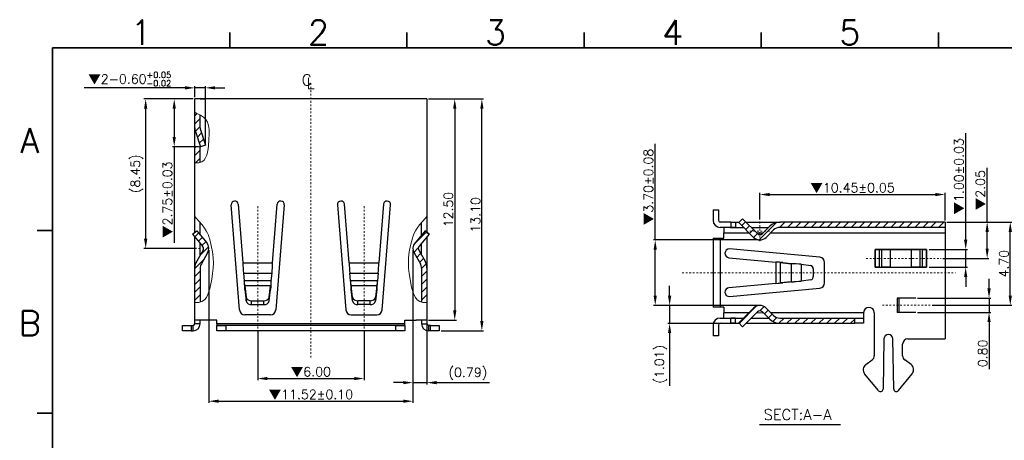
# Model space of a CAD drawing. Header units: millimetres. Extents: x -1657 to 8845, y -11980 to 3013.
# Tile 231 of 256: x 625 to 681, y 2118 to 2142. Entities that reach past the tile are written whole.
import ezdxf
from ezdxf.enums import TextEntityAlignment as Align

# ---------------------------------------------------------------- set-up
doc = ezdxf.new("R2010")
doc.units = ezdxf.units.MM
doc.linetypes.add('CENTER', pattern=[2, 1.25, -0.25, 0.25, -0.25])
doc.layers.add('51', color=6, linetype='CENTER')
doc.layers.add('FMT', color=7, linetype='Continuous', lineweight=35)
doc.layers.add('标注', color=3, linetype='Continuous', lineweight=9)
doc.styles.add('english', font='romans.shx', dxfattribs={"width": 0.75, "height": 2.5})
doc.styles.add('ROMANS', font='ROMANS.SHX')
doc.dimstyles.new('STANDARD$0', dxfattribs={"dimscale": 0.166667, "dimtxt": 2.5, "dimasz": 1.8, "dimexe": 0.5, "dimexo": 0.5, "dimgap": 1, "dimtad": 0, "dimzin": 0, "dimdsep": 46, "dimtxsty": 'ROMANS', "dimcen": 0, "dimclrd": 256, "dimclre": 256, "dimclrt": 4, "dimadec": 0, "dimazin": 0, "dimtfac": 0.7, "dimtofl": 0, "dimtmove": 0, "dimatfit": 3, "dimfxl": 0, "dimtolj": 1, "dimtzin": 0, "dimarcsym": 0})
pattern_1 = [(45, (961.4698, 2218.82674), (-0.2245064, 0.2245064), [])]

# ---------------------------------------------------------------- blocks, each defined once
blk = doc.blocks.new('*D4242')
at = {"color": 0, "linetype": 'Continuous', "lineweight": -3, "ltscale": 5}
for p, q in [((634.636, 2137.736), (628.932, 2137.736)), ((635.783, 2137.736), (635.186, 2137.736)), ((636.333, 2137.736), (636.883, 2137.736))]:
    blk.add_line(p, q, dxfattribs=at)
at = {"color": 0, "linetype": 'Continuous', "lineweight": -2, "ltscale": 5}
for p, q in [((635.186, 2137.207), (635.186, 2137.836)), ((635.783, 2134.595), (635.783, 2137.836))]:
    blk.add_line(p, q, dxfattribs=at)
at = {"color": 0, "linetype": 'Continuous', "ltscale": 5}
for points in [[(634.636, 2137.828), (634.636, 2137.644), (635.186, 2137.736)], [(636.333, 2137.828), (636.333, 2137.644), (635.783, 2137.736)]]:
    blk.add_solid(points, dxfattribs=at)
at = {"layer": 'Defpoints', "color": 0, "linetype": 'Continuous', "ltscale": 5}
for p in [(635.186, 2137.736), (635.186, 2137.107), (635.783, 2134.495)]:
    blk.add_point(p, dxfattribs=at)
at = {"color": 0, "linetype": 'Continuous', "lineweight": 20, "ltscale": 5, "insert": (631.509, 2138.23), "char_height": 0.52, "attachment_point": 5, "style": 'ROMANS'}
blk.add_mtext('\\A1;{\\fSimSun|b0|i0|c134|p6;▼}2-0.60{\\H0.338000;\\S+0.05^ -0.02;}', dxfattribs=at)
blk = doc.blocks.new('*D4218')
at = {"color": 0, "linetype": 'Continuous', "lineweight": -2, "ltscale": 5}
for p, q in [((667.085, 2130.303), (667.085, 2131.807)), ((667.635, 2131.707), (676.989, 2131.707)), ((677.539, 2130.249), (677.539, 2131.807))]:
    blk.add_line(p, q, dxfattribs=at)
at = {"color": 0, "linetype": 'Continuous', "ltscale": 5}
for points in [[(667.635, 2131.798), (667.635, 2131.615), (667.085, 2131.707)], [(676.989, 2131.798), (676.989, 2131.615), (677.539, 2131.707)]]:
    blk.add_solid(points, dxfattribs=at)
at = {"layer": 'Defpoints', "color": 0, "linetype": 'Continuous', "ltscale": 5}
for p in [(677.539, 2131.707), (667.085, 2130.203), (677.539, 2130.149)]:
    blk.add_point(p, dxfattribs=at)
at = {"color": 0, "linetype": 'Continuous', "lineweight": 20, "ltscale": 5, "insert": (672.312, 2132.067), "char_height": 0.52, "attachment_point": 5, "style": 'ROMANS'}
blk.add_mtext('\\A1;{\\fSimSun|b0|i0|c134|p6;▼}10.45%%p0.05', dxfattribs=at)
blk = doc.blocks.new('*D4219')
at = {"color": 0, "linetype": 'Continuous', "lineweight": -2, "ltscale": 5}
for p, q in [((661.988, 2125.989), (661.988, 2126.539)), ((666.985, 2125.439), (661.888, 2125.439)), ((661.988, 2125.439), (661.988, 2124.429)), ((664.929, 2124.429), (661.888, 2124.429)), ((661.988, 2123.879), (661.988, 2120.901))]:
    blk.add_line(p, q, dxfattribs=at)
at = {"color": 0, "linetype": 'Continuous', "ltscale": 5}
for points in [[(661.897, 2125.989), (662.08, 2125.989), (661.988, 2125.439)], [(661.897, 2123.879), (662.08, 2123.879), (661.988, 2124.429)]]:
    blk.add_solid(points, dxfattribs=at)
at = {"layer": 'Defpoints', "color": 0, "linetype": 'Continuous', "ltscale": 5}
for p in [(667.085, 2125.439), (661.988, 2124.429), (665.029, 2124.429)]:
    blk.add_point(p, dxfattribs=at)
at = {"color": 0, "linetype": 'Continuous', "lineweight": 20, "ltscale": 5, "insert": (661.492, 2122.115), "char_height": 0.52, "attachment_point": 5, "rotation": 90, "style": 'ROMANS'}
blk.add_mtext('\\A1;(1.01)', dxfattribs=at)
blk = doc.blocks.new('*D4220')
at = {"color": 0, "linetype": 'Continuous', "lineweight": -2, "ltscale": 5}
for p, q in [((661.175, 2129.139), (661.175, 2134.576)), ((666.985, 2129.139), (661.075, 2129.139)), ((661.175, 2125.989), (661.175, 2128.589)), ((666.985, 2125.439), (661.075, 2125.439))]:
    blk.add_line(p, q, dxfattribs=at)
at = {"color": 0, "linetype": 'Continuous', "ltscale": 5}
for points in [[(661.084, 2128.589), (661.267, 2128.589), (661.175, 2129.139)], [(661.084, 2125.989), (661.267, 2125.989), (661.175, 2125.439)]]:
    blk.add_solid(points, dxfattribs=at)
at = {"layer": 'Defpoints', "color": 0, "linetype": 'Continuous', "ltscale": 5}
for p in [(667.085, 2129.139), (661.175, 2125.439), (667.085, 2125.439)]:
    blk.add_point(p, dxfattribs=at)
at = {"color": 0, "linetype": 'Continuous', "lineweight": 20, "ltscale": 5, "insert": (660.815, 2132.133), "char_height": 0.52, "attachment_point": 5, "rotation": 90, "style": 'ROMANS'}
blk.add_mtext('\\A1;{\\fSimSun|b0|i0|c134|p6;▼}3.70%%p0.08', dxfattribs=at)
blk = doc.blocks.new('*D4223')
at = {"color": 0, "linetype": 'Continuous', "lineweight": -2, "ltscale": 5}
for p, q in [((677.639, 2130.149), (681.318, 2130.149)), ((681.218, 2125.999), (681.218, 2129.599)), ((676.802, 2125.449), (681.318, 2125.449))]:
    blk.add_line(p, q, dxfattribs=at)
at = {"color": 0, "linetype": 'Continuous', "ltscale": 5}
for points in [[(681.126, 2129.599), (681.31, 2129.599), (681.218, 2130.149)], [(681.126, 2125.999), (681.31, 2125.999), (681.218, 2125.449)]]:
    blk.add_solid(points, dxfattribs=at)
at = {"layer": 'Defpoints', "color": 0, "linetype": 'Continuous', "ltscale": 5}
for p in [(677.539, 2130.149), (681.218, 2130.149), (676.702, 2125.449)]:
    blk.add_point(p, dxfattribs=at)
at = {"color": 0, "linetype": 'Continuous', "lineweight": 20, "ltscale": 5, "insert": (680.858, 2127.799), "char_height": 0.52, "attachment_point": 5, "rotation": 90, "style": 'ROMANS'}
blk.add_mtext('\\A1;4.70', dxfattribs=at)
blk = doc.blocks.new('*D4210')
at = {"color": 0, "linetype": 'Continuous', "lineweight": -2, "ltscale": 5}
for p, q in [((680.02, 2126.399), (680.02, 2126.949)), ((675.985, 2125.849), (680.12, 2125.849)), ((680.02, 2125.849), (680.02, 2125.049)), ((675.985, 2125.049), (680.12, 2125.049)), ((680.02, 2124.499), (680.02, 2121.837))]:
    blk.add_line(p, q, dxfattribs=at)
at = {"color": 0, "linetype": 'Continuous', "ltscale": 5}
for points in [[(679.929, 2126.399), (680.112, 2126.399), (680.02, 2125.849)], [(679.929, 2124.499), (680.112, 2124.499), (680.02, 2125.049)]]:
    blk.add_solid(points, dxfattribs=at)
at = {"layer": 'Defpoints', "color": 0, "linetype": 'Continuous', "ltscale": 5}
for p in [(675.885, 2125.849), (675.885, 2125.049), (680.02, 2125.049)]:
    blk.add_point(p, dxfattribs=at)
at = {"color": 0, "linetype": 'Continuous', "lineweight": 20, "ltscale": 5, "insert": (679.66, 2122.729), "char_height": 0.52, "attachment_point": 5, "rotation": 90, "style": 'ROMANS'}
blk.add_mtext('\\A1;0.80', dxfattribs=at)
blk = doc.blocks.new('*D4224')
at = {"color": 0, "linetype": 'Continuous', "lineweight": -2, "ltscale": 5}
for p, q in [((679.914, 2130.149), (679.914, 2133.209)), ((677.639, 2130.149), (680.014, 2130.149)), ((679.914, 2128.649), (679.914, 2129.599)), ((677.415, 2128.099), (680.014, 2128.099))]:
    blk.add_line(p, q, dxfattribs=at)
at = {"color": 0, "linetype": 'Continuous', "ltscale": 5}
for points in [[(679.822, 2129.599), (680.005, 2129.599), (679.914, 2130.149)], [(679.822, 2128.649), (680.005, 2128.649), (679.914, 2128.099)]]:
    blk.add_solid(points, dxfattribs=at)
at = {"layer": 'Defpoints', "color": 0, "linetype": 'Continuous', "ltscale": 5}
for p in [(677.539, 2130.149), (679.914, 2130.149), (677.315, 2128.099)]:
    blk.add_point(p, dxfattribs=at)
at = {"color": 0, "linetype": 'Continuous', "lineweight": 20, "ltscale": 5, "insert": (679.554, 2131.954), "char_height": 0.52, "attachment_point": 5, "rotation": 90, "style": 'ROMANS'}
blk.add_mtext('\\A1;{\\fSimSun|b0|i0|c134|p6;▼}2.05', dxfattribs=at)
blk = doc.blocks.new('*D4211')
at = {"color": 0, "linetype": 'Continuous', "lineweight": -2, "ltscale": 5}
for p, q in [((678.701, 2129.149), (678.701, 2135.179)), ((676.634, 2128.599), (678.801, 2128.599)), ((678.701, 2127.599), (678.701, 2128.599)), ((676.634, 2127.599), (678.801, 2127.599)), ((678.701, 2127.049), (678.701, 2126.499))]:
    blk.add_line(p, q, dxfattribs=at)
at = {"color": 0, "linetype": 'Continuous', "ltscale": 5}
for points in [[(678.609, 2129.149), (678.792, 2129.149), (678.701, 2128.599)], [(678.609, 2127.049), (678.792, 2127.049), (678.701, 2127.599)]]:
    blk.add_solid(points, dxfattribs=at)
at = {"layer": 'Defpoints', "color": 0, "linetype": 'Continuous', "ltscale": 5}
for p in [(676.534, 2128.599), (676.534, 2127.599), (678.701, 2127.599)]:
    blk.add_point(p, dxfattribs=at)
at = {"color": 0, "linetype": 'Continuous', "lineweight": 20, "ltscale": 5, "insert": (678.341, 2132.736), "char_height": 0.52, "attachment_point": 5, "rotation": 90, "style": 'ROMANS'}
blk.add_mtext('\\A1;{\\fSimSun|b0|i0|c134|p6;▼}1.00%%p0.03', dxfattribs=at)
blk = doc.blocks.new('*D4233')
at = {"color": 0, "linetype": 'Continuous', "lineweight": -2, "ltscale": 5}
for p, q in [((638.736, 2124.041), (638.736, 2121.209)), ((644.736, 2124.041), (644.736, 2121.209)), ((639.286, 2121.309), (644.186, 2121.309))]:
    blk.add_line(p, q, dxfattribs=at)
at = {"color": 0, "linetype": 'Continuous', "ltscale": 5}
for points in [[(639.286, 2121.4), (639.286, 2121.217), (638.736, 2121.309)], [(644.186, 2121.4), (644.186, 2121.217), (644.736, 2121.309)]]:
    blk.add_solid(points, dxfattribs=at)
at = {"layer": 'Defpoints', "color": 0, "linetype": 'Continuous', "ltscale": 5}
for p in [(638.736, 2124.141), (644.736, 2124.141), (644.736, 2121.309)]:
    blk.add_point(p, dxfattribs=at)
at = {"color": 0, "linetype": 'Continuous', "lineweight": 20, "ltscale": 5, "insert": (641.736, 2121.669), "char_height": 0.52, "attachment_point": 5, "style": 'ROMANS'}
blk.add_mtext('\\A1;{\\fSimSun|b0|i0|c134|p6;▼}6.00', dxfattribs=at)
blk = doc.blocks.new('*D4234')
at = {"color": 0, "linetype": 'Continuous', "lineweight": -2, "ltscale": 5}
for p, q in [((635.086, 2137.107), (632.311, 2137.107)), ((632.411, 2129.206), (632.411, 2136.557)), ((635.285, 2128.656), (632.311, 2128.656))]:
    blk.add_line(p, q, dxfattribs=at)
at = {"color": 0, "linetype": 'Continuous', "ltscale": 5}
for points in [[(632.319, 2136.557), (632.502, 2136.557), (632.411, 2137.107)], [(632.319, 2129.206), (632.502, 2129.206), (632.411, 2128.656)]]:
    blk.add_solid(points, dxfattribs=at)
at = {"layer": 'Defpoints', "color": 0, "linetype": 'Continuous', "ltscale": 5}
for p in [(632.411, 2137.107), (635.186, 2137.107), (635.385, 2128.656)]:
    blk.add_point(p, dxfattribs=at)
at = {"color": 0, "linetype": 'Continuous', "lineweight": 20, "ltscale": 5, "insert": (631.915, 2132.881), "char_height": 0.52, "attachment_point": 5, "rotation": 90, "style": 'ROMANS'}
blk.add_mtext('\\A1;(8.45)', dxfattribs=at)
blk = doc.blocks.new('*D4235')
at = {"color": 0, "linetype": 'Continuous', "lineweight": -2, "ltscale": 5}
for p, q in [((648.386, 2137.107), (651.49, 2137.107)), ((651.39, 2124.557), (651.39, 2136.557)), ((649.086, 2124.007), (651.49, 2124.007))]:
    blk.add_line(p, q, dxfattribs=at)
at = {"color": 0, "linetype": 'Continuous', "ltscale": 5}
for points in [[(651.298, 2136.557), (651.481, 2136.557), (651.39, 2137.107)], [(651.298, 2124.557), (651.481, 2124.557), (651.39, 2124.007)]]:
    blk.add_solid(points, dxfattribs=at)
at = {"layer": 'Defpoints', "color": 0, "linetype": 'Continuous', "ltscale": 5}
for p in [(648.286, 2137.107), (651.39, 2137.107), (648.986, 2124.007)]:
    blk.add_point(p, dxfattribs=at)
at = {"color": 0, "linetype": 'Continuous', "lineweight": 20, "ltscale": 5, "insert": (651.03, 2130.557), "char_height": 0.52, "attachment_point": 5, "rotation": 90, "style": 'ROMANS'}
blk.add_mtext('\\A1;13.10', dxfattribs=at)
blk = doc.blocks.new('*D4236')
at = {"color": 0, "linetype": 'Continuous', "lineweight": -2, "ltscale": 5}
for p, q in [((648.386, 2137.107), (649.958, 2137.107)), ((649.858, 2136.557), (649.858, 2125.157)), ((648.386, 2124.607), (649.958, 2124.607))]:
    blk.add_line(p, q, dxfattribs=at)
at = {"color": 0, "linetype": 'Continuous', "ltscale": 5}
for points in [[(649.767, 2136.557), (649.95, 2136.557), (649.858, 2137.107)], [(649.767, 2125.157), (649.95, 2125.157), (649.858, 2124.607)]]:
    blk.add_solid(points, dxfattribs=at)
at = {"layer": 'Defpoints', "color": 0, "linetype": 'Continuous', "ltscale": 5}
for p in [(648.286, 2137.107), (648.286, 2124.607), (649.858, 2124.607)]:
    blk.add_point(p, dxfattribs=at)
at = {"color": 0, "linetype": 'Continuous', "lineweight": 20, "ltscale": 5, "insert": (649.498, 2130.857), "char_height": 0.52, "attachment_point": 5, "rotation": 90, "style": 'ROMANS'}
blk.add_mtext('\\A1;12.50', dxfattribs=at)
blk = doc.blocks.new('*D4237')
at = {"color": 0, "linetype": 'Continuous', "lineweight": -2, "ltscale": 5}
for p, q in [((647.498, 2128.556), (647.498, 2120.978)), ((648.286, 2124.507), (648.286, 2120.978)), ((646.948, 2121.078), (646.398, 2121.078)), ((647.498, 2121.078), (648.286, 2121.078)), ((648.836, 2121.078), (651.815, 2121.078))]:
    blk.add_line(p, q, dxfattribs=at)
at = {"color": 0, "linetype": 'Continuous', "ltscale": 5}
for points in [[(646.948, 2121.17), (646.948, 2120.987), (647.498, 2121.078)], [(648.836, 2121.17), (648.836, 2120.987), (648.286, 2121.078)]]:
    blk.add_solid(points, dxfattribs=at)
at = {"layer": 'Defpoints', "color": 0, "linetype": 'Continuous', "ltscale": 5}
for p in [(647.498, 2128.656), (648.286, 2124.607), (648.286, 2121.078)]:
    blk.add_point(p, dxfattribs=at)
at = {"color": 0, "linetype": 'Continuous', "lineweight": 20, "ltscale": 5, "insert": (650.601, 2121.575), "char_height": 0.52, "attachment_point": 5, "style": 'ROMANS'}
blk.add_mtext('\\A1;(0.79)', dxfattribs=at)
blk = doc.blocks.new('*D4215')
at = {"color": 0, "linetype": 'Continuous', "lineweight": -2, "ltscale": 5}
for p, q in [((635.975, 2128.555), (635.975, 2119.928)), ((647.498, 2128.556), (647.498, 2119.928)), ((636.525, 2120.028), (646.948, 2120.028))]:
    blk.add_line(p, q, dxfattribs=at)
at = {"color": 0, "linetype": 'Continuous', "ltscale": 5}
for points in [[(636.525, 2120.12), (636.525, 2119.937), (635.975, 2120.028)], [(646.948, 2120.12), (646.948, 2119.937), (647.498, 2120.028)]]:
    blk.add_solid(points, dxfattribs=at)
at = {"layer": 'Defpoints', "color": 0, "linetype": 'Continuous', "ltscale": 5}
for p in [(635.975, 2128.655), (647.498, 2128.656), (647.498, 2120.028)]:
    blk.add_point(p, dxfattribs=at)
at = {"color": 0, "linetype": 'Continuous', "lineweight": 20, "ltscale": 5, "insert": (641.736, 2120.388), "char_height": 0.52, "attachment_point": 5, "style": 'ROMANS'}
blk.add_mtext('\\A1;{\\fSimSun|b0|i0|c134|p6;▼}11.52%%p0.10', dxfattribs=at)
blk = doc.blocks.new('*D4216')
at = {"color": 0, "linetype": 'Continuous', "lineweight": -2, "ltscale": 5}
for p, q in [((635.086, 2137.107), (633.922, 2137.107)), ((634.022, 2136.557), (634.022, 2134.957)), ((635.396, 2134.407), (633.922, 2134.407)), ((634.022, 2134.407), (634.022, 2128.97))]:
    blk.add_line(p, q, dxfattribs=at)
at = {"color": 0, "linetype": 'Continuous', "ltscale": 5}
for points in [[(633.93, 2136.557), (634.113, 2136.557), (634.022, 2137.107)], [(633.93, 2134.957), (634.113, 2134.957), (634.022, 2134.407)]]:
    blk.add_solid(points, dxfattribs=at)
at = {"layer": 'Defpoints', "color": 0, "linetype": 'Continuous', "ltscale": 5}
for p in [(634.022, 2137.107), (635.186, 2137.107), (635.496, 2134.407)]:
    blk.add_point(p, dxfattribs=at)
at = {"color": 0, "linetype": 'Continuous', "lineweight": 20, "ltscale": 5, "insert": (633.662, 2131.414), "char_height": 0.52, "attachment_point": 5, "rotation": 90, "style": 'ROMANS'}
blk.add_mtext('\\A1;{\\fSimSun|b0|i0|c134|p6;▼}2.75%%p0.03', dxfattribs=at)

msp = doc.modelspace()

# ---------------------------------------------------------------- hatches: boundary and pattern name
at = {"layer": '标注', "lineweight": 13, "ltscale": 0.5}
h = msp.add_hatch(dxfattribs=at)
h.set_pattern_fill('ANSI31', color=4, scale=0.1, style=0)
h.set_pattern_definition([(45, (988.02515, 2200.27375), (-0.2245064, 0.2245064), [])])
edge = h.paths.add_edge_path()
edge.add_spline(control_points=[(635.4864, 2136.1967), (635.3915, 2136.2402), (635.2827, 2136.2807), (635.1864, 2136.3687)], knot_values=[1.5236397, 1.5236397, 1.5236397, 1.5236397, 2.0964703, 2.0964703, 2.0964703, 2.0964703], degree=3, periodic=0)
edge.add_line((635.1864, 2136.3687), (635.1864, 2135.4824))
edge.add_arc((635.6864, 2135.4824), 0.5, 180, 197.22344)
edge.add_line((635.2088, 2135.3343), (635.4964, 2134.4066))
edge.add_line((635.4964, 2134.4066), (635.783, 2134.4955))
edge.add_line((635.783, 2134.4955), (635.4954, 2135.4231))
edge.add_arc((635.6864, 2135.4824), 0.2, 180, 197.22343, ccw=False)
edge.add_line((635.4864, 2135.4824), (635.4864, 2136.1967))
edge = h.paths.add_edge_path()
edge.add_line((635.4864, 2134.4066), (635.1864, 2134.4066))
edge.add_line((635.1864, 2134.4066), (635.1864, 2133.4968))
edge.add_spline(control_points=[(635.1864, 2133.4968), (635.3045, 2133.4834), (635.4034, 2133.4912), (635.4864, 2133.5155)], knot_values=[6.6393882, 6.6393882, 6.6393882, 6.6393882, 6.9110021, 6.9110021, 6.9110021, 6.9110021], degree=3, periodic=0)
edge.add_line((635.4864, 2133.5155), (635.4864, 2134.4066))
h = msp.add_hatch(dxfattribs=at)
h.set_pattern_fill('ANSI31', color=4, scale=0.1, style=0)
h.set_pattern_definition(pattern_1)
h.paths.add_polyline_path([(677.5393, 2130.1495), (668.209, 2130.1495, 0.1989124), (667.6433, 2129.9152), (667.2262, 2129.4981, -0.4142136), (666.9434, 2129.4981), (666.1007, 2130.3408), (665.8885, 2130.1286), (666.7313, 2129.2859, 0.4142136), (667.4384, 2129.2859), (667.8555, 2129.703, -0.1989124), (668.209, 2129.8495), (677.5393, 2129.8495)])
h = msp.add_hatch(dxfattribs=at)
h.set_pattern_fill('ANSI31', color=4, scale=0.1, style=0)
h.set_pattern_definition([(45, (992.14605, 2200.26375), (-0.2245064, 0.2245064), [])])
h.paths.add_polyline_path([(635.1864, 2125.6145), (635.4864, 2125.6316), (635.4864, 2127.5422, -0.1316525), (635.5534, 2127.7922), (635.9077, 2128.4059, 0.3150876), (635.8576, 2128.977), (635.29, 2129.6533), (635.0602, 2129.4605), (635.6277, 2128.7841, -0.3152988), (635.6477, 2128.5556), (635.2936, 2127.9422, 0.1316526), (635.1864, 2127.5422)])
h = msp.add_hatch(dxfattribs=at)
h.set_pattern_fill('ANSI31', color=4, scale=0.1, style=0)
h.set_pattern_definition([(45, (1012.13206, 2200.26375), (-0.2245064, 0.2245064), [])])
h.paths.add_polyline_path([(648.4126, 2129.4605), (648.1828, 2129.6533), (647.6153, 2128.977, 0.3150876), (647.5651, 2128.4059), (647.9194, 2127.7922, -0.1316525), (647.9864, 2127.5422), (647.9864, 2125.6316), (648.2864, 2125.6145), (648.2864, 2127.5422, 0.1316526), (648.1792, 2127.9422), (647.8251, 2128.5556, -0.3152988), (647.8451, 2128.7841)])
h = msp.add_hatch(dxfattribs=at)
h.set_pattern_fill('ANSI31', color=4, scale=0.1, style=0)
h.set_pattern_definition(pattern_1)
h.paths.add_polyline_path([(672.4393, 2124.7295), (668.209, 2124.7295, -0.1989124), (667.8555, 2124.8759), (667.4384, 2125.293, 0.4142136), (666.7313, 2125.293), (665.8885, 2124.4503), (666.1007, 2124.2382), (666.9434, 2125.0809, -0.4142136), (667.2262, 2125.0809), (667.6433, 2124.6638, 0.1989124), (668.209, 2124.4295), (668.231, 2124.4295), (672.4393, 2124.4295)])

# ---------------------------------------------------------------- linework, layer by layer
at = {"color": 7, "linetype": 'Continuous', "lineweight": 30}
for p, q in [((635.1864, 2129.5764), (635.1864, 2137.1066)), ((635.1864, 2135.4824), (635.1864, 2137.1066)), ((635.4864, 2137.1066), (635.1864, 2137.1066)), ((635.7864, 2137.1066), (635.1864, 2137.1066)), ((635.4864, 2137.1066), (635.7864, 2137.1066)), ((647.6864, 2137.1066), (635.7864, 2137.1066)), ((648.2864, 2137.1066), (647.6864, 2137.1066)), ((648.2864, 2137.1066), (648.2864, 2129.5764)), ((635.4864, 2135.4824), (635.4864, 2136.1967)), ((635.2088, 2135.3343), (635.4964, 2134.4066)), ((635.4954, 2135.4231), (635.783, 2134.4955)), ((635.4864, 2133.5155), (635.4864, 2134.4389)), ((635.783, 2134.4955), (635.4964, 2134.4066)), ((637.715, 2125.1835), (637.2388, 2131.1257)), ((637.6376, 2131.1566), (637.8949, 2127.8383)), ((639.578, 2127.8383), (639.8352, 2131.1566)), ((640.234, 2131.1257), (639.7579, 2125.1835)), ((643.2388, 2131.1257), (643.715, 2125.1835)), ((643.8949, 2127.8383), (643.6376, 2131.1566)), ((645.8352, 2131.1566), (645.578, 2127.8383)), ((645.7579, 2125.1835), (646.234, 2131.1257)), ((664.4393, 2130.8495), (664.4393, 2130.2495)), ((664.4393, 2130.8495), (664.7393, 2130.8495)), ((664.7393, 2130.8495), (664.7393, 2130.2495)), ((635.4864, 2129.4193), (635.4864, 2130.1224)), ((647.9864, 2129.4193), (647.9864, 2130.1224)), ((665.4393, 2130.1495), (664.8393, 2130.1495)), ((665.4161, 2130.1495), (665.9094, 2130.1495)), ((665.4393, 2130.1495), (665.4393, 2129.8495)), ((665.4393, 2130.1495), (665.7161, 2130.1495)), ((665.7161, 2130.1495), (665.7161, 2129.8495)), ((665.8885, 2130.1286), (666.1007, 2130.3408)), ((666.7313, 2129.2859), (665.8885, 2130.1286)), ((666.9434, 2129.4981), (666.1007, 2130.3408)), ((666.292, 2130.1495), (668.231, 2130.1495)), ((677.5393, 2130.1495), (668.209, 2130.1495)), ((677.5393, 2130.1495), (677.5393, 2129.8495)), ((635.0602, 2129.4605), (635.29, 2129.6533)), ((635.0602, 2129.4605), (635.6277, 2128.7841)), ((635.29, 2129.6533), (635.8576, 2128.977)), ((648.1828, 2129.6533), (647.6153, 2128.977)), ((648.4126, 2129.4605), (647.8451, 2128.7841)), ((648.4126, 2129.4605), (648.1828, 2129.6533)), ((648.2864, 2129.5664), (648.4126, 2129.4605)), ((648.2864, 2129.5664), (648.4126, 2129.4605)), ((665.4393, 2129.8495), (664.8393, 2129.8495)), ((665.0393, 2129.8495), (665.0393, 2129.5495)), ((665.0393, 2129.2395), (665.0393, 2129.5495)), ((665.0393, 2129.5495), (666.4677, 2129.5495)), ((665.4161, 2129.8495), (666.1677, 2129.8495)), ((665.7161, 2129.8495), (665.4393, 2129.8495)), ((666.592, 2129.8495), (667.5777, 2129.8495)), ((666.892, 2129.5495), (667.2777, 2129.5495)), ((667.6433, 2129.9152), (667.2262, 2129.4981)), ((667.8555, 2129.703), (667.4384, 2129.2859)), ((667.7019, 2129.5495), (677.5393, 2129.5495)), ((677.5393, 2129.8495), (668.209, 2129.8495)), ((677.5393, 2129.8495), (677.5393, 2129.5495)), ((677.5393, 2129.5495), (677.5393, 2123.5495)), ((635.1864, 2124.6066), (635.1864, 2129.3201)), ((635.1864, 2127.5422), (635.1864, 2129.3101)), ((635.4864, 2128.2762), (635.4864, 2128.9525)), ((647.9864, 2128.2762), (647.9864, 2128.9525)), ((648.2864, 2129.3101), (648.2864, 2124.6066)), ((664.4393, 2129.2395), (664.4393, 2125.3395)), ((664.4393, 2129.2395), (664.8393, 2129.2395)), ((664.8393, 2129.2395), (664.8393, 2125.3395)), ((664.8393, 2129.2395), (665.0393, 2129.2395)), ((635.6477, 2128.5556), (635.2936, 2127.9422)), ((635.9075, 2128.4056), (635.5534, 2127.7922)), ((647.5653, 2128.4056), (647.9194, 2127.7922)), ((647.8251, 2128.5556), (648.1792, 2127.9422)), ((664.4393, 2128.7395), (664.4393, 2125.8395)), ((670.467, 2128.1647), (665.3624, 2128.6373)), ((673.59, 2128.5995), (673.59, 2127.5995)), ((676.4887, 2128.5995), (673.59, 2128.5995)), ((673.59, 2127.5995), (673.59, 2128.5995)), ((673.59, 2128.5995), (673.8198, 2128.5995)), ((673.8198, 2128.5995), (673.8198, 2127.5995)), ((673.8198, 2128.5995), (673.9696, 2128.5995)), ((673.9696, 2127.5995), (673.9696, 2128.5995)), ((673.9696, 2128.5995), (674.4292, 2128.5995)), ((674.4292, 2128.5995), (674.4292, 2127.5995)), ((674.4292, 2128.5995), (675.6494, 2128.5995)), ((675.6494, 2127.5995), (675.6494, 2128.5995)), ((675.6494, 2128.5995), (676.1091, 2128.5995)), ((676.1091, 2128.5995), (676.1091, 2127.5995)), ((676.2589, 2128.5995), (676.1091, 2128.5995)), ((676.2589, 2127.5995), (676.2589, 2128.5995)), ((676.2589, 2128.5995), (676.4887, 2128.5995)), ((676.4887, 2127.5995), (676.4887, 2128.5995)), ((676.4887, 2128.5995), (676.4887, 2127.5995)), ((637.8949, 2127.8383), (639.578, 2127.8383)), ((643.8949, 2127.8383), (645.578, 2127.8383)), ((665.3393, 2128.1373), (667.9849, 2127.8924)), ((667.9849, 2127.8924), (667.9849, 2126.6866)), ((668.2349, 2127.8638), (668.2349, 2126.7152)), ((668.2349, 2127.8638), (668.8483, 2127.7982)), ((668.3849, 2127.8638), (668.2349, 2127.8638)), ((668.3849, 2127.8638), (668.9983, 2127.7982)), ((668.8483, 2127.7982), (668.8483, 2126.7808)), ((668.9983, 2127.7982), (668.8483, 2127.7982)), ((669.4197, 2127.7654), (669.4197, 2126.8136)), ((669.4197, 2127.7654), (669.957, 2127.7004)), ((670.7393, 2126.713), (670.7393, 2127.866)), ((635.4864, 2127.5422), (635.4864, 2125.6316)), ((637.9308, 2127.2726), (639.5421, 2127.2726)), ((637.9308, 2127.2726), (637.9789, 2126.8335)), ((639.4939, 2126.8335), (639.5421, 2127.2726)), ((643.9308, 2127.2726), (645.5421, 2127.2726)), ((643.9789, 2126.8335), (643.9308, 2127.2726)), ((645.5421, 2127.2726), (645.4939, 2126.8335)), ((647.9864, 2127.5422), (647.9864, 2125.6316)), ((670.096, 2127.5013), (670.096, 2127.0777)), ((673.59, 2127.5995), (676.4887, 2127.5995)), ((673.8198, 2127.5995), (673.59, 2127.5995)), ((673.8198, 2127.5995), (673.9696, 2127.5995)), ((674.4292, 2127.5995), (673.9696, 2127.5995)), ((674.4292, 2127.5995), (675.6494, 2127.5995)), ((676.1091, 2127.5995), (675.6494, 2127.5995)), ((676.2589, 2127.5995), (676.1091, 2127.5995)), ((676.4887, 2127.5995), (676.2589, 2127.5995)), ((639.4939, 2126.8335), (637.9789, 2126.8335)), ((645.4939, 2126.8335), (643.9789, 2126.8335)), ((667.9849, 2126.6866), (665.3393, 2126.4416)), ((668.8483, 2126.7808), (668.2349, 2126.7152)), ((668.2349, 2126.7152), (668.3849, 2126.7152)), ((668.9983, 2126.7808), (668.3849, 2126.7152)), ((668.8483, 2126.7808), (668.9983, 2126.7808)), ((669.957, 2126.8785), (669.4197, 2126.8136)), ((638.0142, 2126.5507), (638.0852, 2125.9037)), ((639.4586, 2126.5507), (638.0142, 2126.5507)), ((638.0142, 2126.3386), (638.0142, 2126.5507)), ((638.0142, 2126.3386), (638.0852, 2125.6916)), ((639.3877, 2125.9037), (639.4586, 2126.5507)), ((639.3877, 2125.6916), (639.4586, 2126.3386)), ((639.4586, 2126.5507), (639.4586, 2126.3386)), ((644.0852, 2125.9037), (644.0142, 2126.5507)), ((645.4586, 2126.5507), (644.0142, 2126.5507)), ((644.0142, 2126.5507), (644.0142, 2126.3386)), ((644.0852, 2125.6916), (644.0142, 2126.3386)), ((645.4586, 2126.5507), (645.3877, 2125.9037)), ((645.4586, 2126.3386), (645.3877, 2125.6916)), ((645.4586, 2126.3386), (645.4586, 2126.5507)), ((665.3624, 2125.9416), (670.467, 2126.4143)), ((638.0852, 2125.6916), (638.0852, 2125.9037)), ((638.3843, 2125.708), (639.0886, 2125.708)), ((638.3843, 2125.4958), (638.3843, 2125.708)), ((638.3843, 2125.4958), (639.0886, 2125.4958)), ((639.0886, 2125.4958), (639.0886, 2125.708)), ((639.3877, 2125.6916), (639.3877, 2125.9037)), ((644.0852, 2125.6916), (644.0852, 2125.9037)), ((645.0886, 2125.708), (644.3843, 2125.708)), ((644.3843, 2125.4958), (644.3843, 2125.708)), ((645.0886, 2125.4958), (644.3843, 2125.4958)), ((645.0886, 2125.4958), (645.0886, 2125.708)), ((645.3877, 2125.6916), (645.3877, 2125.9037)), ((664.4393, 2125.8395), (664.4393, 2125.3395)), ((674.8393, 2125.8495), (674.8393, 2125.0495)), ((674.9282, 2125.8495), (674.8393, 2125.8495)), ((674.9282, 2125.8495), (674.9282, 2125.0495)), ((675.8848, 2125.8495), (674.9282, 2125.8495)), ((664.8393, 2125.3395), (664.4393, 2125.3395)), ((665.0393, 2125.3395), (664.8393, 2125.3395)), ((665.0393, 2125.3395), (665.0393, 2125.0295)), ((665.0393, 2124.7295), (665.0393, 2125.0295)), ((666.4677, 2125.0295), (665.0393, 2125.0295)), ((666.7313, 2125.293), (665.8885, 2124.4503)), ((666.9434, 2125.0809), (666.1007, 2124.2382)), ((667.6433, 2124.6638), (667.2262, 2125.0809)), ((667.8555, 2124.8759), (667.4384, 2125.293)), ((672.9393, 2125.0295), (667.7019, 2125.0295)), ((672.9393, 2125.0295), (672.9393, 2124.7295)), ((673.5393, 2125.0295), (673.5393, 2122.6012)), ((674.9282, 2125.0495), (674.8393, 2125.0495)), ((675.8848, 2125.0495), (674.9282, 2125.0495)), ((635.7864, 2124.6066), (635.1864, 2124.6066)), ((635.1864, 2124.4066), (635.1864, 2124.6066)), ((635.4864, 2124.4066), (635.1864, 2124.4066)), ((635.4864, 2124.4066), (635.4864, 2124.6066)), ((636.4364, 2124.6066), (635.7864, 2124.6066)), ((636.4364, 2124.4066), (636.4364, 2124.6066)), ((647.0364, 2124.4066), (636.4364, 2124.4066)), ((636.4364, 2124.4066), (636.4364, 2124.3066)), ((639.4588, 2124.9066), (638.0141, 2124.9066)), ((644.0141, 2124.9066), (645.4588, 2124.9066)), ((647.0364, 2124.6066), (647.6864, 2124.6066)), ((647.0364, 2124.4066), (647.0364, 2124.6066)), ((647.0364, 2124.3066), (647.0364, 2124.4066)), ((648.2864, 2124.6066), (647.6864, 2124.6066)), ((647.9864, 2124.6066), (647.9864, 2124.4066)), ((647.9864, 2124.4066), (648.2864, 2124.4066)), ((648.2864, 2124.6066), (648.2864, 2124.4066)), ((664.8393, 2124.7295), (665.4393, 2124.7295)), ((664.8393, 2124.4295), (665.4393, 2124.4295)), ((665.4161, 2124.7295), (666.1677, 2124.7295)), ((665.4161, 2124.4295), (665.9094, 2124.4295)), ((665.7161, 2124.7295), (665.4393, 2124.7295)), ((665.4393, 2124.4295), (665.4393, 2124.7295)), ((665.4393, 2124.4295), (665.4393, 2124.7295)), ((665.4393, 2124.7295), (665.7161, 2124.7295)), ((665.4393, 2124.4295), (665.7161, 2124.4295)), ((665.7161, 2124.4295), (665.4393, 2124.4295)), ((665.7161, 2124.4295), (665.7161, 2124.7295)), ((665.8885, 2124.4503), (666.1007, 2124.2382)), ((666.292, 2124.4295), (668.231, 2124.4295)), ((666.592, 2124.7295), (667.5777, 2124.7295)), ((668.209, 2124.7295), (672.4393, 2124.7295)), ((668.209, 2124.4295), (672.4393, 2124.4295)), ((672.4393, 2124.4295), (672.4393, 2124.7295)), ((672.4393, 2124.7295), (672.9393, 2124.7295)), ((672.9393, 2124.4295), (672.4393, 2124.4295)), ((672.9393, 2124.7295), (672.9393, 2124.4295)), ((634.4864, 2124.0066), (634.4864, 2124.3066)), ((634.4864, 2124.3066), (634.9864, 2124.3066)), ((634.9864, 2124.0066), (634.4864, 2124.0066)), ((634.9864, 2124.3066), (634.9864, 2124.0066)), ((634.9864, 2124.3066), (635.0864, 2124.3066)), ((634.9864, 2124.0066), (635.0864, 2124.0066)), ((635.0864, 2124.0066), (635.0864, 2124.3066)), ((647.0364, 2124.3066), (636.4364, 2124.3066)), ((636.4364, 2124.3066), (636.9364, 2124.3066)), ((636.4364, 2124.0066), (636.4364, 2124.3066)), ((636.9364, 2124.0066), (636.4364, 2124.0066)), ((636.9364, 2124.3066), (636.9364, 2124.0066)), ((646.5364, 2124.3066), (636.9364, 2124.3066)), ((646.5364, 2124.0066), (636.9364, 2124.0066)), ((646.5364, 2124.0066), (646.5364, 2124.3066)), ((646.5364, 2124.3066), (647.0364, 2124.3066)), ((647.0364, 2124.0066), (646.5364, 2124.0066)), ((647.0364, 2124.3066), (647.0364, 2124.0066)), ((648.3864, 2124.0066), (648.3864, 2124.3066)), ((648.4864, 2124.3066), (648.3864, 2124.3066)), ((648.4864, 2124.0066), (648.3864, 2124.0066)), ((648.4864, 2124.0066), (648.4864, 2124.3066)), ((648.4864, 2124.3066), (648.9864, 2124.3066)), ((648.9864, 2124.0066), (648.4864, 2124.0066)), ((648.9864, 2124.3066), (648.9864, 2124.0066)), ((664.4393, 2124.3295), (664.4393, 2123.7295)), ((664.7393, 2124.3295), (664.7393, 2123.7295)), ((664.7393, 2123.7295), (664.4393, 2123.7295)), ((674.0894, 2123.5539), (674.0393, 2120.7168)), ((674.6394, 2120.7168), (674.5893, 2123.5539)), ((675.4393, 2123.5495), (677.5393, 2123.5495)), ((675.1393, 2122.6012), (675.1393, 2123.2495)), ((673.0598, 2122.0966), (673.4171, 2122.3596)), ((675.6189, 2122.0966), (675.2615, 2122.3596)), ((673.7729, 2120.6249), (672.9942, 2121.5838)), ((674.9058, 2120.6249), (675.6844, 2121.5838))]:
    msp.add_line(p, q, dxfattribs=at)
at = {"color": 7, "linetype": 'Continuous', "lineweight": 15}
for p, q in [((635.1864, 2134.4066), (635.1864, 2135.4066)), ((635.1864, 2134.4066), (635.4864, 2134.4066)), ((635.1864, 2129.5664), (635.1864, 2130.0243)), ((648.2864, 2129.5664), (648.2864, 2130.0243)), ((635.1864, 2129.5664), (635.0602, 2129.4605)), ((635.1769, 2129.3214), (635.0602, 2129.4605)), ((648.2959, 2129.3214), (648.4126, 2129.4605)), ((648.2959, 2129.3214), (648.4126, 2129.4605)), ((648.2864, 2129.3101), (648.2959, 2129.3214)), ((648.2864, 2129.3101), (648.2959, 2129.3214)), ((648.2864, 2127.5422), (648.2864, 2129.3101)), ((664.4393, 2129.2395), (664.4393, 2128.7395)), ((666.892, 2125.0295), (667.2777, 2125.0295))]:
    msp.add_line(p, q, dxfattribs=at)
at = {"color": 7, "linetype": 'Continuous', "lineweight": 30, "flags": 128}
for points in [[(668.2349, 2127.8638), (668.1143, 2127.8781), (667.9849, 2127.8924)], [(668.3849, 2127.8638), (668.1919, 2127.8781), (667.9849, 2127.8924)], [(669.0986, 2127.7841), (669.055, 2127.79), (668.9983, 2127.7982)], [(638.0142, 2126.5507), (638.0054, 2126.6156), (637.9966, 2126.6921), (637.9877, 2126.7687), (637.9789, 2126.8335)], [(638.0142, 2126.3386), (638.0054, 2126.5008), (637.9966, 2126.6921)], [(639.4939, 2126.8335), (639.4851, 2126.7687), (639.4763, 2126.6921), (639.4674, 2126.6156), (639.4586, 2126.5507)], [(639.4763, 2126.6921), (639.4674, 2126.5008), (639.4586, 2126.3386)], [(644.0142, 2126.5507), (644.0054, 2126.6156), (643.9966, 2126.6921), (643.9877, 2126.7687), (643.9789, 2126.8335)], [(644.0142, 2126.3386), (644.0054, 2126.5008), (643.9966, 2126.6921)], [(645.4939, 2126.8335), (645.4851, 2126.7687), (645.4763, 2126.6921), (645.4674, 2126.6156), (645.4586, 2126.5507)], [(645.4763, 2126.6921), (645.4674, 2126.5008), (645.4586, 2126.3386)], [(667.9849, 2126.6866), (668.1143, 2126.7009), (668.2349, 2126.7152)], [(667.9849, 2126.6866), (668.1919, 2126.7009), (668.3849, 2126.7152)], [(668.9983, 2126.7808), (669.055, 2126.789), (669.0986, 2126.7949)]]:
    msp.add_lwpolyline(points, dxfattribs=at)
at = {"color": 7, "linetype": 'Continuous', "lineweight": 30}
for centre, radius, start, end in [((635.6864, 2135.4824), 0.5, 180, 197.22344), ((635.6864, 2135.4824), 0.2, 180, 197.22343), ((637.4382, 2131.1412), 0.2, 4.43267, 184.43267), ((640.0346, 2131.1412), 0.2, 355.56733, 175.56733), ((643.4382, 2131.1412), 0.2, 4.43267, 184.43267), ((646.0346, 2131.1412), 0.2, 355.56733, 175.56733), ((664.8393, 2130.2495), 0.4, 180, 270), ((664.8393, 2130.2495), 0.1, 180, 270), ((668.209, 2129.3495), 0.8, 90, 135), ((667.0848, 2129.6395), 0.2, 225, 315), ((668.209, 2129.3495), 0.5, 90, 135), ((635.4745, 2128.6556), 0.5, 330, 40), ((647.9983, 2128.6556), 0.5, 140, 210), ((667.0848, 2129.6395), 0.5, 225, 315), ((635.4745, 2128.6556), 0.2, 330, 40), ((647.9983, 2128.6556), 0.2, 140, 210), ((665.3624, 2128.3868), 0.2505, 90, 264.70992), ((635.9864, 2127.5422), 0.8, 150, 180), ((635.9864, 2127.5422), 0.5, 150, 180), ((664.8687, 2129.2672), 27.0116, 183.03226, 184.2346), ((612.6042, 2129.2672), 27.0116, 355.7654, 356.96774), ((670.8687, 2129.2672), 27.0116, 183.03226, 184.2346), ((618.6042, 2129.2672), 27.0116, 355.7654, 356.96774), ((647.4864, 2127.5422), 0.5, 0, 30), ((647.4864, 2127.5422), 0.8, 0, 30), ((663.9424, 2037.3571), 90.574, 86.53303, 86.895081), ((670.4393, 2127.866), 0.3, 0, 84.70992), ((669.9097, 2127.5193), 0.1872, 354.48112, 75.3791), ((663.9424, 2217.2218), 90.574, 273.104919, 273.46697), ((669.9097, 2127.0596), 0.1872, 284.6209, 5.51888), ((670.4393, 2126.713), 0.3, 275.29008, 0), ((665.3624, 2126.1921), 0.2505, 95.29008, 270), ((638.3508, 2125.9833), 0.2773, 196.66911, 276.92832), ((638.3508, 2125.7711), 0.2773, 196.66911, 276.92832), ((639.122, 2125.9833), 0.2773, 263.07168, 343.33089), ((639.122, 2125.7711), 0.2773, 263.07168, 343.33089), ((644.3508, 2125.9833), 0.2773, 196.66911, 276.92832), ((644.3508, 2125.7711), 0.2773, 196.66911, 276.92832), ((645.122, 2125.9833), 0.2773, 263.07168, 343.33089), ((645.122, 2125.7711), 0.2773, 263.07168, 343.33089), ((638.0141, 2125.2066), 0.3, 184.43267, 270), ((639.4588, 2125.2066), 0.3, 270, 355.56733), ((644.0141, 2125.2066), 0.3, 184.43267, 270), ((645.4588, 2125.2066), 0.3, 270, 355.56733), ((667.0848, 2124.9395), 0.5, 45, 135), ((667.0848, 2124.9395), 0.2, 45, 135), ((673.2393, 2125.0295), 0.3, 0, 180), ((635.0864, 2124.4066), 0.1, 270, 0), ((635.0864, 2124.4066), 0.4, 270, 0), ((648.3864, 2124.4066), 0.4, 180, 270), ((648.3864, 2124.4066), 0.1, 180, 270), ((664.8393, 2124.3295), 0.4, 90, 180), ((664.8393, 2124.3295), 0.1, 90, 180), ((668.209, 2125.2295), 0.8, 225, 270), ((668.209, 2125.2295), 0.5, 225, 270), ((674.3393, 2123.5495), 0.25, 1.01093, 178.98907), ((675.4393, 2123.2495), 0.3, 90, 180), ((673.2393, 2122.6012), 0.3, 306.34637, 0), ((675.4393, 2122.6012), 0.3, 180, 233.65363), ((673.2715, 2121.809), 0.3571, 126.34637, 219.0774), ((675.4072, 2121.809), 0.3571, 320.9226, 53.65363), ((673.8893, 2120.7195), 0.15, 219.0774, 358.98907), ((674.7893, 2120.7195), 0.15, 181.01093, 320.9226)]:
    msp.add_arc(centre, radius, start, end, dxfattribs=at)
at = {"layer": '51', "color": 1, "lineweight": 9, "ltscale": 0.03}
for p, q in [((641.7364, 2137.9977), (641.7364, 2122.4457)), ((638.7364, 2124.1413), (638.7364, 2131.0842)), ((644.7364, 2124.1413), (644.7364, 2131.0842)), ((635.3845, 2128.6556), (635.5645, 2128.6556)), ((635.4745, 2128.5656), (635.4745, 2128.7456))]:
    msp.add_line(p, q, dxfattribs=at)
at = {"layer": '51', "color": 1, "lineweight": 9, "ltscale": 0.02}
for p, q in [((667.0848, 2129.0764), (667.0848, 2130.2025)), ((666.5217, 2129.6395), (667.6479, 2129.6395))]:
    msp.add_line(p, q, dxfattribs=at)
at = {"layer": '51', "color": 1, "lineweight": 20, "ltscale": 0.03}
for p, q in [((673.0859, 2128.0995), (677.3148, 2128.0995)), ((662.6998, 2127.2895), (678.1349, 2127.2895)), ((674.0013, 2125.4495), (676.7016, 2125.4495))]:
    msp.add_line(p, q, dxfattribs=at)
at = {"layer": 'FMT'}
for p, q in [((637.1619, 2139.9927), (637.1619, 2140.865)), ((647.1617, 2139.9927), (647.1617, 2140.865)), ((657.1614, 2139.9927), (657.1614, 2140.865)), ((667.1611, 2139.9927), (667.1611, 2140.865)), ((677.1608, 2139.9927), (677.1608, 2140.865)), ((677.1608, 2139.9927), (677.1608, 2140.865)), ((627.1518, 2078.0615), (627.1518, 2139.9927)), ((628.5474, 2139.9927), (627.1518, 2139.9927)), ((627.1518, 2139.9927), (717.1701, 2139.9927)), ((627.1518, 2138.1498), (627.1518, 2139.022)), ((627.1518, 2129.6825), (626.2795, 2129.6825)), ((627.1518, 2119.3548), (626.2795, 2119.3548))]:
    msp.add_line(p, q, dxfattribs=at)
at = {"layer": '标注', "lineweight": 25, "ltscale": 0.5}
msp.add_line((667.0562, 2118.722), (671.6309, 2118.722), dxfattribs=at)
at = {"layer": '标注', "color": 2, "lineweight": 9, "ltscale": 0.5}
for points in [[(635.1864, 2136.3687), (635.29, 2136.274), (636.0342, 2136.0243), (636.0485, 2135.2403), (635.8409, 2133.4227), (635.1864, 2133.4968)], [(635.1864, 2130.4674), (635.8746, 2129.7072), (636.3334, 2128.142), (636.252, 2127.3581), (635.8409, 2125.5404), (635.1864, 2125.6145)], [(648.2864, 2130.4674), (647.5983, 2129.7072), (647.1395, 2128.142), (647.2208, 2127.3581), (647.632, 2125.5404), (648.2864, 2125.6145)]]:
    msp.add_open_spline(points, degree=3, knots=[1.5236397, 1.5236397, 1.5236397, 1.5236397, 2.1401829, 5.4052155, 6.9110021, 6.9110021, 6.9110021, 6.9110021], dxfattribs=at)

# ---------------------------------------------------------------- texts
at = {"color": 3, "linetype": 'Continuous', "lineweight": 9, "char_height": 0.627278, "attachment_point": 1}
for s, insert in [('{\\Fromans.shx|c0;C}', (641.2198, 2138.4936)), ('{\\Fromans.shx|c0;L}', (641.498, 2138.3066))]:
    msp.add_mtext(s, dxfattribs=dict(at, insert=insert))
at = {"color": 3, "linetype": 'Continuous', "lineweight": 25, "insert": (667.2967, 2119.5733), "char_height": 0.606369, "attachment_point": 1}
msp.add_mtext('{\\Fromans.shx|c0;SECT:A-A}', dxfattribs=at)
at = {"layer": 'FMT', "style": 'english'}
for s, p in [('1', (632.1621, 2140.1672)), ('2', (642.1618, 2140.1672)), ('3', (652.1615, 2140.1672)), ('4', (662.1612, 2140.1672)), ('5', (672.1609, 2140.1672))]:
    msp.add_text(s, height=1.3957, dxfattribs=at).set_placement(p, align=Align.CENTER)
for s, p in [('A', (625.8702, 2134.7591)), ('B', (625.8702, 2124.4314))]:
    msp.add_text(s, height=1.3957, dxfattribs=at).set_placement(p, align=Align.MIDDLE_CENTER)

# ---------------------------------------------------------------- dimensions: what is measured, and where the dimension line sits
at = {"color": 3, "linetype": 'Continuous', "lineweight": 20}
for base, p1, p2, text, override, picture, middle in [((635.1864, 2137.7359), (635.783, 2134.4955), (635.1864, 2137.1066), '{\\fSimSun|b0|i0|c134|p6;\\M+2A1BF}2-<>', {"dimscale": 1, "dimtxt": 0.52, "dimasz": 0.55, "dimexe": 0.1, "dimexo": 0.1, "dimgap": 0.1, "dimtad": 1, "dimrnd": 0.0005, "dimzin": 1, "dimcen": 0.09, "dimdle": 1, "dimclrd": 0, "dimclre": 0, "dimclrt": 0, "dimadec": 3, "dimazin": 2, "dimtol": 1, "dimlim": 0, "dimtp": 0.05, "dimtm": 0.02, "dimtfac": 0.65, "dimtofl": 1, "dimtzin": 8, "dimlwd": 65533}, '*D4242', (631.509, 2138.2303)), ((677.5393, 2131.7067), (667.0848, 2130.2025), (677.5393, 2130.1495), '{\\fSimSun|b0|i0|c134|p6;\\M+2A1BF}<>%%p0.05', {"dimscale": 1, "dimtxt": 0.52, "dimasz": 0.55, "dimexe": 0.1, "dimexo": 0.1, "dimgap": 0.1, "dimtad": 1, "dimrnd": 0.0005, "dimzin": 1, "dimcen": 0.09, "dimdle": 1, "dimclrd": 0, "dimclre": 0, "dimclrt": 0, "dimadec": 3, "dimazin": 2, "dimtfac": 1, "dimtofl": 1}, '*D4218', (672.3121, 2132.0667)), ((647.4983, 2120.0284), (635.9745, 2128.6545), (647.4983, 2128.6555), '{\\fSimSun|b0|i0|c134|p6;\\M+2A1BF}<>%%p0.10', {"dimscale": 1, "dimtxt": 0.52, "dimasz": 0.55, "dimexe": 0.1, "dimexo": 0.1, "dimgap": 0.1, "dimtad": 1, "dimrnd": 0.0005, "dimzin": 1, "dimcen": 0.09, "dimdle": 1, "dimclrd": 0, "dimclre": 0, "dimclrt": 0, "dimadec": 3, "dimazin": 2, "dimtfac": 1, "dimtofl": 1}, '*D4215', (641.7364, 2120.3884)), ((648.2864, 2121.0784), (647.4983, 2128.6556), (648.2864, 2124.6066), '(<>)', {"dimscale": 1, "dimtxt": 0.52, "dimasz": 0.55, "dimexe": 0.1, "dimexo": 0.1, "dimgap": 0.1, "dimtad": 1, "dimrnd": 0.0005, "dimzin": 1, "dimcen": 0.09, "dimdle": 1, "dimclrd": 0, "dimclre": 0, "dimclrt": 0, "dimadec": 3, "dimazin": 2, "dimtfac": 1, "dimtofl": 1}, '*D4237', (650.6007, 2121.5746)), ((644.7364, 2121.3088), (638.7364, 2124.1413), (644.7364, 2124.1413), '{\\fSimSun|b0|i0|c134|p6;\\M+2A1BF}<>', {"dimscale": 1, "dimtxt": 0.52, "dimasz": 0.55, "dimexe": 0.1, "dimexo": 0.1, "dimgap": 0.1, "dimtad": 1, "dimrnd": 0.0005, "dimzin": 1, "dimcen": 0.09, "dimdle": 1, "dimclrd": 0, "dimclre": 0, "dimclrt": 0, "dimadec": 3, "dimazin": 2, "dimtfac": 1, "dimtofl": 1}, '*D4233', (641.7364, 2121.6688))]:
    dim = msp.add_linear_dim(base=base, p1=p1, p2=p2, text=text, dimstyle='STANDARD$0', override=override, dxfattribs=at)
    dim.commit()
    dim.dimension.update_dxf_attribs({"geometry": picture, "text_midpoint": middle})
for base, p1, p2, picture, middle in [((632.4108, 2137.1066), (635.3845, 2128.6556), (635.1864, 2137.1066), '*D4234', (631.9146, 2132.8811)), ((661.9883, 2124.4295), (667.0848, 2125.4395), (665.0289, 2124.4295), '*D4219', (661.4921, 2122.1152))]:
    dim = msp.add_linear_dim(base=base, p1=p1, p2=p2, angle=90, text='(<>)', dimstyle='STANDARD$0', override={"dimscale": 1, "dimtxt": 0.52, "dimasz": 0.55, "dimexe": 0.1, "dimexo": 0.1, "dimgap": 0.1, "dimtad": 1, "dimrnd": 0.0005, "dimzin": 1, "dimcen": 0.09, "dimdle": 1, "dimclrd": 0, "dimclre": 0, "dimclrt": 0, "dimadec": 3, "dimazin": 2, "dimtfac": 1, "dimtofl": 1}, dxfattribs=at)
    dim.commit()
    dim.dimension.update_dxf_attribs({"geometry": picture, "text_midpoint": middle})
for base, p1, p2, text, picture, middle in [((634.0216, 2137.1066), (635.4964, 2134.4066), (635.1864, 2137.1066), '{\\fSimSun|b0|i0|c134|p6;\\M+2A1BF}2.75%%p0.03', '*D4216', (634.0216, 2131.4135)), ((678.7006, 2127.5995), (676.5341, 2128.5995), (676.5341, 2127.5995), '{\\fSimSun|b0|i0|c134|p6;\\M+2A1BF}<>%%p0.03', '*D4211', (678.7006, 2132.7363)), ((661.1752, 2125.4395), (667.0848, 2129.1395), (667.0848, 2125.4395), '{\\fSimSun|b0|i0|c134|p6;\\M+2A1BF}<>%%p0.08', '*D4220', (661.1752, 2132.1326)), ((679.9136, 2130.1495), (677.3148, 2128.0995), (677.5393, 2130.1495), '{\\fSimSun|b0|i0|c134|p6;\\M+2A1BF}<>', '*D4224', (679.9136, 2131.954))]:
    dim = msp.add_linear_dim(base=base, p1=p1, p2=p2, angle=90, text=text, dimstyle='STANDARD$0', override={"dimscale": 1, "dimtxt": 0.52, "dimasz": 0.55, "dimexe": 0.1, "dimexo": 0.1, "dimgap": 0.1, "dimtad": 1, "dimrnd": 0.0005, "dimzin": 1, "dimcen": 0.09, "dimdle": 1, "dimclrd": 0, "dimclre": 0, "dimclrt": 0, "dimadec": 3, "dimazin": 2, "dimtfac": 1, "dimtofl": 1}, dxfattribs=at)
    dim.commit()
    dim.dimension.update_dxf_attribs({"geometry": picture, "text_midpoint": middle, "dimtype": 160})
for base, p1, p2, picture, middle in [((651.3898, 2137.1066), (648.9864, 2124.0066), (648.2864, 2137.1066), '*D4235', (651.0298, 2130.5566)), ((649.8584, 2124.6066), (648.2864, 2137.1066), (648.2864, 2124.6066), '*D4236', (649.4984, 2130.8566)), ((681.218, 2130.1495), (676.7016, 2125.4495), (677.5393, 2130.1495), '*D4223', (680.858, 2127.7995))]:
    dim = msp.add_linear_dim(base=base, p1=p1, p2=p2, angle=90, dimstyle='STANDARD$0', override={"dimscale": 1, "dimtxt": 0.52, "dimasz": 0.55, "dimexe": 0.1, "dimexo": 0.1, "dimgap": 0.1, "dimtad": 1, "dimrnd": 0.0005, "dimzin": 1, "dimcen": 0.09, "dimdle": 1, "dimclrd": 0, "dimclre": 0, "dimclrt": 0, "dimadec": 3, "dimazin": 2, "dimtfac": 1, "dimtofl": 1}, dxfattribs=at)
    dim.commit()
    dim.dimension.update_dxf_attribs({"geometry": picture, "text_midpoint": middle})
dim = msp.add_linear_dim(base=(680.0203, 2125.0495), p1=(675.8848, 2125.8495), p2=(675.8848, 2125.0495), angle=90, dimstyle='STANDARD$0', override={"dimscale": 1, "dimtxt": 0.52, "dimasz": 0.55, "dimexe": 0.1, "dimexo": 0.1, "dimgap": 0.1, "dimtad": 1, "dimrnd": 0.0005, "dimzin": 1, "dimcen": 0.09, "dimdle": 1, "dimclrd": 0, "dimclre": 0, "dimclrt": 0, "dimadec": 3, "dimazin": 2, "dimtfac": 1, "dimtofl": 1}, dxfattribs=at)
dim.commit()
dim.dimension.update_dxf_attribs({"geometry": '*D4210', "text_midpoint": (680.0203, 2122.7295), "dimtype": 160})

doc.saveas('drawing.dxf')
